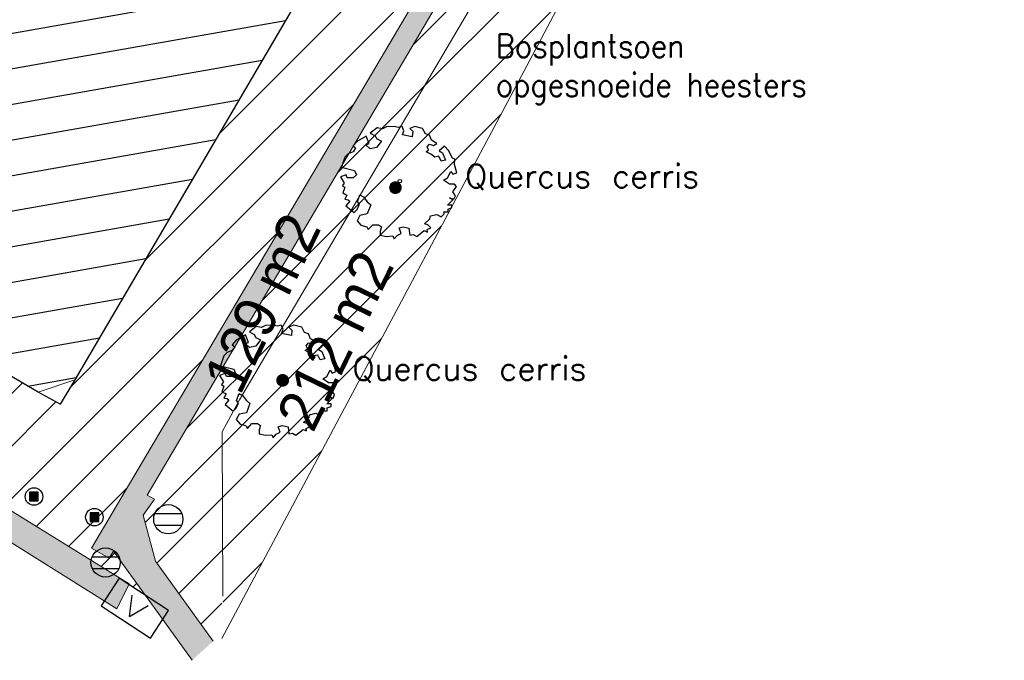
# Model space of a CAD drawing. Header units: metres. Extents: x 98034 to 106916, y 385129 to 392749.
# Tile 5 of 25: x 98909 to 98951, y 385432 to 385460. Entities that reach past the tile are written whole.
import ezdxf
from ezdxf.enums import TextEntityAlignment as Align

# ---------------------------------------------------------------- set-up
doc = ezdxf.new("R2010")
doc.units = ezdxf.units.M
for name, color, linetype, lineweight in [('0-BEPLANTING', 14, 'Continuous', 30), ('0-GRAS OM SPORTVELDEN', 2, 'Continuous', 30), ('0-GRAS SPORTVELDEN', 3, 'Continuous', 30), ('0-HAAG', 82, 'Continuous', 30), ('0-HOCKEYVELD', 130, 'Continuous', 30), ('0-VERHARDING', 5, 'Continuous', 30), ('_alg-maatvoering', 7, 'Continuous', 0), ('B-WE-GR-BOOM-S', 90, 'Continuous', 30), ('B-WE-GR-STRUIK-G', 90, 'Continuous', 13), ('B-WE-GW-TALUD_KRUIN-G', 70, 'Continuous', 13), ('B-WE-IE-MEUBILAIR_WEGMEUBILAIR-S', 7, 'Continuous', 30), ('B-WE-KL-DATA_CAI_KAST-S', 90, 'Continuous', 30), ('B-WE-VH-KANTVERHARDING-G', 60, 'Continuous', 13), ('B-WE-VV-MARKERING-G', 7, 'Continuous', 13), ('Bomen', 84, 'Continuous', 0), ('Boomsoort', 10, 'Continuous', 0)]:
    doc.layers.add(name, color=color, linetype=linetype, lineweight=lineweight)
doc.styles.add('arial', font='arial.ttf')
doc.styles.add('ISO 1 1000 T2 5 0', font='font_iso.shx', dxfattribs={"height": 2.5})
doc.styles.add('NLCS-ISO', font='NLCS-ISO.ttf')
doc.styles.add('Style-txt', font='txt.shx')
pattern_1 = [(45, (0, 0), (-1.122532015, 1.122532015), [])]

# ---------------------------------------------------------------- blocks, each defined once
blk = doc.blocks.new('SIE-WEG_VERKEERSBORD_ROND')
for p, q in [((-1.146, 0.5), (1.146, 0.5)), ((-1.146, -0.5), (1.146, -0.5))]:
    blk.add_line(p, q)
blk.add_circle((0, 0), 1.25)
blk = doc.blocks.new('SKL-DATA_TERREINKAST-SO_1')
for q in [(-0.819, 0.805), (0.819, 0.805)]:
    blk.add_line((0, -0.843), q)
blk.add_3dface([(2.52, 1.412), (-2.52, 1.412), (-2.52, -1.412), (2.52, -1.412)])
at = {"style": 'NLCS-ISO'}
blk.add_attdef('TYPE', text='', height=1.75, rotation=360, dxfattribs=at).set_placement((-0.172, 3.443), align=Align.MIDDLE_CENTER)
blk = doc.blocks.new('SIE-WEG_PAAL_VAST_1')
blk.add_hatch(color=256).paths.add_polyline_path([(-0.375, -0.374), (-0.375, 0.374), (0.373, 0.374), (0.373, -0.374)])
blk.add_circle((0, 0), 0.75)
blk.add_3dface([(0.373, 0.374), (-0.375, 0.374), (-0.375, -0.374), (0.373, -0.374)])
at = {"style": 'NLCS-ISO'}
blk.add_attdef('TYPE', (0, 0), '', height=1.75, dxfattribs=at)
blk = doc.blocks.new('MPOLYGON_71')
at = {"layer": 'Bomen', "flags": 128}
for points in [[(98924.777, 385452.796), (98924.746, 385452.758), (98925.162, 385452.758)], [(98924.815, 385452.827), (98924.777, 385452.796), (98925.131, 385452.796)], [(98924.777, 385452.796), (98925.131, 385452.796), (98925.162, 385452.758)], [(98924.858, 385452.851), (98924.815, 385452.827), (98925.093, 385452.827)], [(98924.815, 385452.827), (98925.093, 385452.827), (98925.131, 385452.796)], [(98924.905, 385452.865), (98924.858, 385452.851), (98925.05, 385452.851)], [(98924.858, 385452.851), (98925.05, 385452.851), (98925.093, 385452.827)], [(98924.954, 385452.87), (98924.905, 385452.865), (98925.003, 385452.865)], [(98924.905, 385452.865), (98925.003, 385452.865), (98925.05, 385452.851)], [(98924.709, 385452.668), (98924.704, 385452.62), (98925.204, 385452.62)], [(98924.704, 385452.62), (98924.709, 385452.571), (98925.199, 385452.571)], [(98924.704, 385452.62), (98925.204, 385452.62), (98925.199, 385452.571)], [(98924.723, 385452.715), (98924.709, 385452.668), (98925.199, 385452.668)], [(98924.709, 385452.668), (98925.199, 385452.668), (98925.204, 385452.62)], [(98924.709, 385452.571), (98924.723, 385452.524), (98925.185, 385452.524)], [(98924.709, 385452.571), (98925.199, 385452.571), (98925.185, 385452.524)], [(98924.746, 385452.758), (98924.723, 385452.715), (98925.185, 385452.715)], [(98924.723, 385452.715), (98925.185, 385452.715), (98925.199, 385452.668)], [(98924.723, 385452.524), (98924.746, 385452.481), (98925.162, 385452.481)], [(98924.723, 385452.524), (98925.185, 385452.524), (98925.162, 385452.481)], [(98924.746, 385452.758), (98925.162, 385452.758), (98925.185, 385452.715)], [(98924.746, 385452.481), (98924.777, 385452.443), (98925.131, 385452.443)], [(98924.746, 385452.481), (98925.162, 385452.481), (98925.131, 385452.443)], [(98924.777, 385452.443), (98924.815, 385452.412), (98925.093, 385452.412)], [(98924.777, 385452.443), (98925.131, 385452.443), (98925.093, 385452.412)], [(98924.815, 385452.412), (98924.858, 385452.389), (98925.05, 385452.389)], [(98924.815, 385452.412), (98925.093, 385452.412), (98925.05, 385452.389)], [(98924.858, 385452.389), (98924.905, 385452.374), (98925.003, 385452.374)], [(98924.858, 385452.389), (98925.05, 385452.389), (98925.003, 385452.374)], [(98924.905, 385452.374), (98925.003, 385452.374), (98924.954, 385452.37)]]:
    blk.add_lwpolyline(points, close=True, dxfattribs=at)
at = {"layer": 'Bomen', "color": 74, "true_color": 0x55aa00, "flags": 128}
for points in [[(98924.746, 385452.758), (98924.777, 385452.796)], [(98924.777, 385452.796), (98924.815, 385452.827)], [(98924.815, 385452.827), (98924.858, 385452.851)], [(98924.858, 385452.851), (98924.905, 385452.865)], [(98924.905, 385452.865), (98924.954, 385452.87)], [(98924.954, 385452.87), (98925.003, 385452.865)], [(98925.003, 385452.865), (98925.05, 385452.851)], [(98925.05, 385452.851), (98925.093, 385452.827)], [(98925.093, 385452.827), (98925.131, 385452.796)], [(98925.131, 385452.796), (98925.162, 385452.758)], [(98924.704, 385452.62), (98924.709, 385452.668)], [(98924.709, 385452.571), (98924.704, 385452.62)], [(98924.709, 385452.668), (98924.723, 385452.715)], [(98924.723, 385452.524), (98924.709, 385452.571)], [(98924.723, 385452.715), (98924.746, 385452.758)], [(98924.746, 385452.481), (98924.723, 385452.524)], [(98924.777, 385452.443), (98924.746, 385452.481)], [(98924.815, 385452.412), (98924.777, 385452.443)], [(98924.858, 385452.389), (98924.815, 385452.412)], [(98924.905, 385452.374), (98924.858, 385452.389)], [(98924.954, 385452.37), (98924.905, 385452.374)], [(98925.003, 385452.374), (98924.954, 385452.37)], [(98925.05, 385452.389), (98925.003, 385452.374)], [(98925.093, 385452.412), (98925.05, 385452.389)], [(98925.131, 385452.443), (98925.093, 385452.412)], [(98925.162, 385452.481), (98925.131, 385452.443)], [(98925.162, 385452.758), (98925.185, 385452.715)], [(98925.185, 385452.524), (98925.162, 385452.481)], [(98925.185, 385452.715), (98925.199, 385452.668)], [(98925.199, 385452.571), (98925.185, 385452.524)], [(98925.199, 385452.668), (98925.204, 385452.62)], [(98925.204, 385452.62), (98925.199, 385452.571)]]:
    blk.add_lwpolyline(points, dxfattribs=at)
at = {"layer": 'Bomen'}
for points in [[(98924.777, 385452.796), (98924.746, 385452.758), (98925.162, 385452.758)], [(98924.815, 385452.827), (98924.777, 385452.796), (98925.131, 385452.796)], [(98924.777, 385452.796), (98925.131, 385452.796), (98925.162, 385452.758)], [(98924.858, 385452.851), (98924.815, 385452.827), (98925.093, 385452.827)], [(98924.815, 385452.827), (98925.093, 385452.827), (98925.131, 385452.796)], [(98924.905, 385452.865), (98924.858, 385452.851), (98925.05, 385452.851)], [(98924.858, 385452.851), (98925.05, 385452.851), (98925.093, 385452.827)], [(98924.954, 385452.87), (98924.905, 385452.865), (98925.003, 385452.865)], [(98924.905, 385452.865), (98925.003, 385452.865), (98925.05, 385452.851)], [(98924.709, 385452.668), (98924.704, 385452.62), (98925.204, 385452.62)], [(98924.723, 385452.715), (98924.709, 385452.668), (98925.199, 385452.668)], [(98924.709, 385452.668), (98925.199, 385452.668), (98925.204, 385452.62)], [(98924.746, 385452.758), (98924.723, 385452.715), (98925.185, 385452.715)], [(98924.723, 385452.715), (98925.185, 385452.715), (98925.199, 385452.668)], [(98924.746, 385452.758), (98925.162, 385452.758), (98925.185, 385452.715)]]:
    blk.add_solid(points, dxfattribs=at)
at = {"layer": 'Bomen', "extrusion": (0, 0, -1)}
for points in [[(-98924.704, 385452.62), (-98924.709, 385452.571), (-98925.199, 385452.571)], [(-98924.704, 385452.62), (-98925.204, 385452.62), (-98925.199, 385452.571)], [(-98924.709, 385452.571), (-98924.723, 385452.524), (-98925.185, 385452.524)], [(-98924.709, 385452.571), (-98925.199, 385452.571), (-98925.185, 385452.524)], [(-98924.723, 385452.524), (-98924.746, 385452.481), (-98925.162, 385452.481)], [(-98924.723, 385452.524), (-98925.185, 385452.524), (-98925.162, 385452.481)], [(-98924.746, 385452.481), (-98924.777, 385452.443), (-98925.131, 385452.443)], [(-98924.746, 385452.481), (-98925.162, 385452.481), (-98925.131, 385452.443)], [(-98924.777, 385452.443), (-98924.815, 385452.412), (-98925.093, 385452.412)], [(-98924.777, 385452.443), (-98925.131, 385452.443), (-98925.093, 385452.412)], [(-98924.815, 385452.412), (-98924.858, 385452.389), (-98925.05, 385452.389)], [(-98924.815, 385452.412), (-98925.093, 385452.412), (-98925.05, 385452.389)], [(-98924.858, 385452.389), (-98924.905, 385452.374), (-98925.003, 385452.374)], [(-98924.858, 385452.389), (-98925.05, 385452.389), (-98925.003, 385452.374)], [(-98924.905, 385452.374), (-98925.003, 385452.374), (-98924.954, 385452.37)]]:
    blk.add_solid(points, dxfattribs=at)
blk = doc.blocks.new('MPOLYGON_72')
at = {"layer": 'Bomen', "flags": 128}
for points in [[(98919.884, 385444.424), (98919.88, 385444.376), (98920.38, 385444.376)], [(98919.88, 385444.376), (98919.884, 385444.327), (98920.375, 385444.327)], [(98919.88, 385444.376), (98920.38, 385444.376), (98920.375, 385444.327)], [(98919.899, 385444.471), (98919.884, 385444.424), (98920.375, 385444.424)], [(98919.884, 385444.424), (98920.375, 385444.424), (98920.38, 385444.376)], [(98919.922, 385444.514), (98919.899, 385444.471), (98920.361, 385444.471)], [(98919.899, 385444.471), (98920.361, 385444.471), (98920.375, 385444.424)], [(98919.953, 385444.552), (98919.922, 385444.514), (98920.338, 385444.514)], [(98919.922, 385444.514), (98920.338, 385444.514), (98920.361, 385444.471)], [(98919.991, 385444.583), (98919.953, 385444.552), (98920.306, 385444.552)], [(98919.953, 385444.552), (98920.306, 385444.552), (98920.338, 385444.514)], [(98920.034, 385444.607), (98919.991, 385444.583), (98920.269, 385444.583)], [(98919.991, 385444.583), (98920.269, 385444.583), (98920.306, 385444.552)], [(98920.081, 385444.621), (98920.034, 385444.607), (98920.225, 385444.607)], [(98920.034, 385444.607), (98920.225, 385444.607), (98920.269, 385444.583)], [(98920.13, 385444.626), (98920.081, 385444.621), (98920.178, 385444.621)], [(98920.081, 385444.621), (98920.178, 385444.621), (98920.225, 385444.607)], [(98919.884, 385444.327), (98919.899, 385444.28), (98920.361, 385444.28)], [(98919.884, 385444.327), (98920.375, 385444.327), (98920.361, 385444.28)], [(98919.899, 385444.28), (98919.922, 385444.237), (98920.338, 385444.237)], [(98919.899, 385444.28), (98920.361, 385444.28), (98920.338, 385444.237)], [(98919.922, 385444.237), (98919.953, 385444.199), (98920.306, 385444.199)], [(98919.922, 385444.237), (98920.338, 385444.237), (98920.306, 385444.199)], [(98919.953, 385444.199), (98919.991, 385444.168), (98920.269, 385444.168)], [(98919.953, 385444.199), (98920.306, 385444.199), (98920.269, 385444.168)], [(98919.991, 385444.168), (98920.034, 385444.145), (98920.225, 385444.145)], [(98919.991, 385444.168), (98920.269, 385444.168), (98920.225, 385444.145)], [(98920.034, 385444.145), (98920.081, 385444.13), (98920.178, 385444.13)], [(98920.034, 385444.145), (98920.225, 385444.145), (98920.178, 385444.13)], [(98920.081, 385444.13), (98920.178, 385444.13), (98920.13, 385444.126)]]:
    blk.add_lwpolyline(points, close=True, dxfattribs=at)
at = {"layer": 'Bomen', "color": 74, "true_color": 0x55aa00, "flags": 128}
for points in [[(98919.88, 385444.376), (98919.884, 385444.424)], [(98919.884, 385444.327), (98919.88, 385444.376)], [(98919.884, 385444.424), (98919.899, 385444.471)], [(98919.899, 385444.471), (98919.922, 385444.514)], [(98919.922, 385444.514), (98919.953, 385444.552)], [(98919.953, 385444.552), (98919.991, 385444.583)], [(98919.991, 385444.583), (98920.034, 385444.607)], [(98920.034, 385444.607), (98920.081, 385444.621)], [(98920.081, 385444.621), (98920.13, 385444.626)], [(98920.13, 385444.626), (98920.178, 385444.621)], [(98920.178, 385444.621), (98920.225, 385444.607)], [(98920.225, 385444.607), (98920.269, 385444.583)], [(98920.269, 385444.583), (98920.306, 385444.552)], [(98920.306, 385444.552), (98920.338, 385444.514)], [(98920.338, 385444.514), (98920.361, 385444.471)], [(98920.361, 385444.471), (98920.375, 385444.424)], [(98920.375, 385444.424), (98920.38, 385444.376)], [(98920.38, 385444.376), (98920.375, 385444.327)], [(98919.899, 385444.28), (98919.884, 385444.327)], [(98919.922, 385444.237), (98919.899, 385444.28)], [(98919.953, 385444.199), (98919.922, 385444.237)], [(98919.991, 385444.168), (98919.953, 385444.199)], [(98920.034, 385444.145), (98919.991, 385444.168)], [(98920.081, 385444.13), (98920.034, 385444.145)], [(98920.13, 385444.126), (98920.081, 385444.13)], [(98920.178, 385444.13), (98920.13, 385444.126)], [(98920.225, 385444.145), (98920.178, 385444.13)], [(98920.269, 385444.168), (98920.225, 385444.145)], [(98920.306, 385444.199), (98920.269, 385444.168)], [(98920.338, 385444.237), (98920.306, 385444.199)], [(98920.361, 385444.28), (98920.338, 385444.237)], [(98920.375, 385444.327), (98920.361, 385444.28)]]:
    blk.add_lwpolyline(points, dxfattribs=at)
at = {"layer": 'Bomen'}
for points in [[(98919.884, 385444.424), (98919.88, 385444.376), (98920.38, 385444.376)], [(98919.899, 385444.471), (98919.884, 385444.424), (98920.375, 385444.424)], [(98919.884, 385444.424), (98920.375, 385444.424), (98920.38, 385444.376)], [(98919.922, 385444.514), (98919.899, 385444.471), (98920.361, 385444.471)], [(98919.899, 385444.471), (98920.361, 385444.471), (98920.375, 385444.424)], [(98919.953, 385444.552), (98919.922, 385444.514), (98920.338, 385444.514)], [(98919.922, 385444.514), (98920.338, 385444.514), (98920.361, 385444.471)], [(98919.991, 385444.583), (98919.953, 385444.552), (98920.306, 385444.552)], [(98919.953, 385444.552), (98920.306, 385444.552), (98920.338, 385444.514)], [(98920.034, 385444.607), (98919.991, 385444.583), (98920.269, 385444.583)], [(98919.991, 385444.583), (98920.269, 385444.583), (98920.306, 385444.552)], [(98920.081, 385444.621), (98920.034, 385444.607), (98920.225, 385444.607)], [(98920.034, 385444.607), (98920.225, 385444.607), (98920.269, 385444.583)], [(98920.13, 385444.626), (98920.081, 385444.621), (98920.178, 385444.621)], [(98920.081, 385444.621), (98920.178, 385444.621), (98920.225, 385444.607)]]:
    blk.add_solid(points, dxfattribs=at)
at = {"layer": 'Bomen', "extrusion": (0, 0, -1)}
for points in [[(-98919.88, 385444.376), (-98919.884, 385444.327), (-98920.375, 385444.327)], [(-98919.88, 385444.376), (-98920.38, 385444.376), (-98920.375, 385444.327)], [(-98919.884, 385444.327), (-98919.899, 385444.28), (-98920.361, 385444.28)], [(-98919.884, 385444.327), (-98920.375, 385444.327), (-98920.361, 385444.28)], [(-98919.899, 385444.28), (-98919.922, 385444.237), (-98920.338, 385444.237)], [(-98919.899, 385444.28), (-98920.361, 385444.28), (-98920.338, 385444.237)], [(-98919.922, 385444.237), (-98919.953, 385444.199), (-98920.306, 385444.199)], [(-98919.922, 385444.237), (-98920.338, 385444.237), (-98920.306, 385444.199)], [(-98919.953, 385444.199), (-98919.991, 385444.168), (-98920.269, 385444.168)], [(-98919.953, 385444.199), (-98920.306, 385444.199), (-98920.269, 385444.168)], [(-98919.991, 385444.168), (-98920.034, 385444.145), (-98920.225, 385444.145)], [(-98919.991, 385444.168), (-98920.269, 385444.168), (-98920.225, 385444.145)], [(-98920.034, 385444.145), (-98920.081, 385444.13), (-98920.178, 385444.13)], [(-98920.034, 385444.145), (-98920.225, 385444.145), (-98920.178, 385444.13)], [(-98920.081, 385444.13), (-98920.178, 385444.13), (-98920.13, 385444.126)]]:
    blk.add_solid(points, dxfattribs=at)

msp = doc.modelspace()

# ---------------------------------------------------------------- hatches: boundary and pattern name
at = {"layer": '0-BEPLANTING'}
h = msp.add_hatch(dxfattribs=at)
h.set_pattern_fill('ANSI31', color=256, scale=0.1, pattern_type=2)
h.set_pattern_definition(pattern_1)
h.paths.add_polyline_path([(98917.517, 385433.322), (98917.569, 385435.133), (98917.542, 385442.169), (98939.964, 385480.364), (98958.434, 385512.751), (98959.038, 385512.206), (98954.652, 385504.033), (98951.01, 385496.713), (98950.941, 385496.684), (98944.523, 385484.227), (98931.048, 385458.721)])
at = {"layer": '0-GRAS OM SPORTVELDEN', "ltscale": 0.2}
h = msp.add_hatch(dxfattribs=at)
h.set_pattern_fill('ANSI31', color=256, scale=0.1, pattern_type=2)
h.set_pattern_definition(pattern_1)
h.paths.add_polyline_path([(98949.184, 385500.251), (98957.23, 385513.871), (98967.3, 385530.917), (98959.383, 385535.641), (98959.316, 385535.681), (98956.022, 385537.774), (98956.067, 385537.891), (98923.208, 385557.101), (98904.638, 385568.034), (98883.189, 385531.504), (98883.406, 385531.373), (98881.67, 385528.445), (98882.101, 385528.167), (98881.178, 385526.639), (98880.755, 385526.902), (98873.991, 385515.494), (98874.455, 385515.232), (98873.526, 385513.687), (98873.077, 385513.952), (98872.853, 385513.574), (98871.775, 385514.222), (98882.328, 385532.021), (98882.351, 385532.007), (98882.372, 385532.042), (98904.266, 385569.088), (98905.068, 385568.591), (98905.325, 385569.017), (98911.636, 385565.379), (98912.239, 385566.577), (98912.854, 385566.19), (98915.974, 385571.809), (98911.174, 385574.597), (98913.687, 385578.994), (98909.058, 385581.699), (98911.087, 385585.133), (98908.065, 385586.677), (98909.289, 385589.056), (98909.382, 385588.997), (98915.232, 385599.294), (98912.611, 385601.542), (98910.63, 385599.266), (98900.947, 385605.971), (98885.571, 385614.744), (98885.171, 385614.969), (98855.546, 385631.983), (98855.731, 385631.503), (98853.334, 385630.226), (98852.996, 385629.732), (98847.139, 385625.202), (98836.035, 385616.008), (98835.586, 385615.599), (98816.706, 385600.046), (98816.23, 385599.651), (98809.571, 385594), (98806.912, 385595.636), (98806.246, 385595.936), (98794.255, 385602.895), (98790.078, 385596.249), (98789.875, 385595.83), (98782.491, 385583.191), (98782.261, 385582.653), (98768.529, 385559.653), (98768.258, 385559.164), (98755.683, 385538.091), (98766.718, 385531.17), (98767.263, 385530.942), (98784.326, 385520.893), (98784.72, 385520.557), (98799.929, 385511.373), (98800.445, 385511.048), (98816.773, 385501.732), (98817.395, 385501.366), (98836.589, 385490.028), (98837.054, 385489.808), (98849.465, 385482.722), (98850.449, 385481.994), (98850.252, 385481.3), (98847.06, 385475.192), (98868.763, 385462.279), (98896.622, 385446.142), (98913.56, 385435.655), (98914.256, 385435.16), (98913.164, 385436.678), (98912.887, 385437.063), (98912.701, 385436.754), (98911.946, 385437.193), (98938.144, 385481.562)])
h.paths.add_polyline_path([(98854.361, 385498.131), (98850.283, 385491.323), (98849.791, 385490.482), (98848.827, 385491.022), (98806.643, 385515.919), (98764.408, 385540.744), (98763.628, 385541.194), (98764.213, 385542.221), (98768.08, 385548.763), (98769.608, 385551.298), (98775.232, 385560.894), (98778.074, 385565.671), (98781.881, 385572.073), (98784.708, 385576.868), (98790.074, 385586.094), (98791.517, 385588.559), (98795.694, 385595.61), (98796.218, 385596.466), (98797.24, 385595.854), (98839.222, 385571.155), (98881.611, 385546.165), (98882.414, 385545.623), (98881.92, 385544.694), (98878.061, 385538.221), (98877.929, 385537.927), (98876.341, 385535.296), (98870.846, 385526.141), (98868.01, 385521.297), (98864.205, 385514.886), (98861.409, 385510.111), (98855.96, 385500.894)], flags=17)
h.paths.add_polyline_path([(98880.661, 385519.014), (98905.329, 385560.956), (98905.977, 385562.029), (98906.902, 385561.501), (98913.724, 385557.523), (98916.412, 385555.948), (98925.722, 385550.517), (98941.742, 385541.009), (98950.679, 385535.764), (98953.256, 385534.245), (98960.399, 385529.987), (98961.277, 385529.425), (98960.791, 385528.608), (98935.865, 385486.402), (98911.225, 385444.388), (98910.597, 385443.351), (98909.659, 385443.872), (98902.893, 385447.841), (98900.194, 385449.468), (98890.967, 385455.026), (98874.845, 385464.451), (98865.66, 385469.886), (98862.962, 385471.466), (98856.317, 385475.446), (98855.264, 385476.064), (98855.779, 385476.933)], flags=17)
h.paths.add_polyline_path([(98809.844, 385509.939), (98809.572, 385509.489), (98809.632, 385509.454), (98809.081, 385508.52), (98798.838, 385514.527), (98799.389, 385515.461), (98799.492, 385515.401), (98799.789, 385515.879)], flags=17)
h.paths.add_polyline_path([(98884.09, 385555.585), (98858.213, 385570.873), (98856.126, 385572.114), (98830.66, 385587.16), (98855.55, 385629.16), (98881.256, 385614.001), (98883.368, 385612.757), (98908.931, 385597.568)], flags=17)
at = {"layer": '0-GRAS OM SPORTVELDEN'}
h = msp.add_hatch(dxfattribs=at)
h.set_pattern_fill('ANSI31', color=256, scale=0.1, pattern_type=2)
h.set_pattern_definition(pattern_1)
h.paths.add_polyline_path([(98917.149, 385433.206), (98917.517, 385433.322), (98917.542, 385442.169), (98939.964, 385480.364), (98958.425, 385512.759), (98968.156, 385530.075), (98968.728, 385530.961), (98971.127, 385535.072), (98970.756, 385534.942), (98968.04, 385530.411), (98938.933, 385481.134), (98914.333, 385439.457), (98914.635, 385439.281), (98914.157, 385438.594), (98914.677, 385436.633)])
at = {"layer": '0-GRAS SPORTVELDEN'}
h = msp.add_hatch(dxfattribs=at)
h.set_pattern_fill('HATCH', color=256, scale=0.1, style=0, pattern_type=2)
h.set_pattern_definition([(10, (98907.799, 385541.357), (-0.260472, 1.477212), [])])
h.paths.add_polyline_path([(98913.724, 385557.523), (98906.902, 385561.501), (98905.329, 385560.956), (98880.661, 385519.014), (98855.779, 385476.933), (98856.317, 385475.446), (98862.962, 385471.466), (98865.66, 385469.886), (98874.845, 385464.451), (98890.967, 385455.026), (98900.194, 385449.468), (98902.893, 385447.841), (98909.659, 385443.872), (98911.225, 385444.388), (98935.865, 385486.402), (98960.791, 385528.608), (98960.399, 385529.987), (98953.256, 385534.245), (98950.679, 385535.764), (98941.742, 385541.009), (98925.722, 385550.517), (98916.412, 385555.948)])
at = {"layer": '0-HAAG', "true_color": 0x136734}
msp.add_hatch(color=116, dxfattribs=at).paths.add_polyline_path([(98913.028, 385434.595), (98896.458, 385444.985), (98867.972, 385461.356), (98846.955, 385473.326), (98846.279, 385474.058), (98845.984, 385474.789), (98846.203, 385475.333), (98846.462, 385475.939), (98848.495, 385480.502), (98848.588, 385481.4), (98847.964, 385481.822), (98836.321, 385488.759), (98835.934, 385489.043), (98816.721, 385500.474), (98816.213, 385500.766), (98799.889, 385510.287), (98799.414, 385510.575), (98784.093, 385519.672), (98783.72, 385519.769), (98766.576, 385529.985), (98766.037, 385530.189), (98753.727, 385537.425), (98755.397, 385540.418), (98755.397, 385540.75), (98755.645, 385540.75), (98767.014, 385559.887), (98767.352, 385560.284), (98781.211, 385583.256), (98781.457, 385583.71), (98788.909, 385596.304), (98789.252, 385596.751), (98793.951, 385604.988), (98806.991, 385597.089), (98807.585, 385596.834), (98808.841, 385596.137), (98815.302, 385600.889), (98815.698, 385601.204), (98834.808, 385616.598), (98835.191, 385617.044), (98849.818, 385629.167), (98852.086, 385630.903), (98852.499, 385631.149), (98853.575, 385632.244), (98854.932, 385632.668), (98855.374, 385632.431), (98855.731, 385631.503), (98853.334, 385630.226), (98852.996, 385629.732), (98847.139, 385625.202), (98836.035, 385616.008), (98835.586, 385615.599), (98816.706, 385600.046), (98816.23, 385599.651), (98809.571, 385594), (98806.912, 385595.636), (98806.246, 385595.936), (98794.255, 385602.895), (98790.078, 385596.249), (98789.875, 385595.83), (98782.491, 385583.191), (98782.261, 385582.653), (98768.529, 385559.653), (98768.258, 385559.164), (98756.852, 385540.137), (98756.612, 385539.655), (98755.683, 385538.091), (98766.718, 385531.17), (98767.263, 385530.942), (98784.326, 385520.893), (98784.72, 385520.557), (98799.929, 385511.373), (98800.445, 385511.048), (98816.773, 385501.732), (98817.395, 385501.366), (98836.589, 385490.028), (98837.054, 385489.808), (98849.465, 385482.722), (98850.449, 385481.994), (98850.252, 385481.3), (98847.244, 385475.609), (98847.06, 385475.192), (98868.763, 385462.279), (98896.622, 385446.142), (98913.56, 385435.655)])
at = {"layer": '0-VERHARDING', "true_color": 0x939598}
h = msp.add_hatch(color=252, dxfattribs=at)
h.paths.add_polyline_path([(98916.251, 385432.387), (98912.887, 385437.063), (98912.701, 385436.754), (98911.946, 385437.193), (98938.144, 385481.562), (98967.3, 385530.917), (98959.316, 385535.681), (98956.022, 385537.774), (98956.067, 385537.891), (98923.208, 385557.101), (98904.638, 385568.034), (98883.131, 385531.538), (98882.349, 385532.003), (98882.351, 385532.007), (98904.266, 385569.088), (98905.068, 385568.591), (98905.325, 385569.017), (98911.636, 385565.379), (98912.239, 385566.577), (98912.854, 385566.19), (98915.974, 385571.809), (98920.832, 385568.979), (98920.132, 385567.763), (98919.662, 385568.035), (98918.106, 385565.337), (98916.016, 385566.543), (98915.242, 385566.3), (98914.518, 385565.018), (98918.919, 385562.471), (98919.843, 385564.088), (98921.64, 385563.067), (98923.238, 385565.827), (98923.53, 385565.658), (98921.799, 385562.759), (98921.546, 385562.896), (98921.497, 385562.794), (98921.235, 385562.924), (98920.434, 385561.563), (98922.886, 385560.114), (98926.212, 385565.845), (98930.124, 385563.564), (98927.993, 385559.91), (98943.725, 385550.707), (98942.966, 385549.412), (98955.075, 385542.316), (98955.914, 385543.653), (98958.415, 385542.086), (98959.256, 385543.427), (98967.029, 385538.816), (98970.277, 385536.919), (98970.756, 385534.942), (98968.04, 385530.411), (98938.933, 385481.134), (98914.333, 385439.457), (98914.635, 385439.281), (98914.157, 385438.594), (98914.677, 385436.633), (98917.149, 385433.206)])
h.paths.add_polyline_path([(98873.526, 385513.687), (98873.077, 385513.952), (98873.991, 385515.494), (98874.455, 385515.232)])
h.paths.add_polyline_path([(98881.178, 385526.639), (98880.755, 385526.902), (98881.67, 385528.445), (98882.101, 385528.167)])

# ---------------------------------------------------------------- linework, layer by layer
at = {"layer": '0-HOCKEYVELD', "flags": 128}
msp.add_lwpolyline([(98935.865, 385486.402), (98911.225, 385444.388), (98910.597, 385443.351), (98909.659, 385443.872), (98902.893, 385447.841), (98900.194, 385449.468), (98890.967, 385455.026), (98874.845, 385464.451), (98865.66, 385469.886), (98862.962, 385471.466), (98856.317, 385475.446), (98855.264, 385476.064), (98855.779, 385476.933), (98880.661, 385519.014)], dxfattribs=at)
at = {"layer": 'B-WE-GR-BOOM-S', "linetype": 'Continuous', "flags": 128}
for points, elevation in [([(98926.494, 385454.659), (98926.41, 385454.868), (98926.244, 385454.931), (98926.117, 385455.161), (98925.782, 385455.245), (98925.573, 385455.161), (98925.699, 385455.036), (98925.677, 385454.805), (98925.259, 385454.889), (98925.321, 385455.057), (98925.237, 385455.245), (98925.07, 385455.203), (98924.902, 385455.245), (98924.568, 385455.224), (98924.4, 385455.141), (98924.169, 385455.182), (98923.876, 385454.952), (98924.085, 385454.847), (98924.148, 385454.721), (98924.357, 385454.617), (98924.148, 385454.344), (98923.876, 385454.282), (98923.687, 385454.449), (98923.835, 385454.507), (98923.708, 385454.827), (98923.331, 385454.616), (98923.143, 385454.407), (98923.248, 385454.323), (98923.143, 385454.156), (98922.933, 385454.072), (98922.787, 385453.926), (98922.64, 385453.506), (98923.205, 385453.359), (98923.289, 385453.171), (98923.143, 385453.046), (98922.892, 385453.046), (98922.844, 385453.177), (98922.598, 385453.087), (98922.766, 385452.815), (98922.682, 385452.71), (98922.787, 385452.627), (98922.703, 385452.396), (98922.879, 385452.308), (98922.787, 385452.124), (98922.933, 385452.103), (98922.999, 385452.045), (98922.835, 385451.846), (98923.185, 385451.558), (98923.311, 385451.684), (98923.415, 385451.914), (98923.331, 385452.019), (98923.436, 385452.312), (98923.583, 385452.228), (98923.751, 385452.019), (98923.897, 385451.894), (98923.751, 385451.495), (98923.436, 385451.433), (98923.311, 385451.202), (98923.479, 385451.013), (98923.729, 385450.951), (98923.761, 385450.888), (98923.792, 385450.825), (98923.981, 385451.035), (98924.232, 385451.035), (98924.358, 385450.951), (98924.296, 385450.762), (98924.296, 385450.595), (98924.568, 385450.531), (98924.84, 385450.553), (98924.902, 385450.427), (98925.028, 385450.574), (98925.196, 385450.657), (98925.116, 385450.896), (98925.28, 385450.951), (98925.531, 385450.887), (98925.573, 385450.595), (98925.72, 385450.616), (98925.866, 385450.531), (98926.18, 385450.783), (98926.328, 385450.721), (98926.306, 385450.825), (98926.474, 385450.909), (98926.348, 385451.035), (98926.201, 385451.077), (98926.432, 385451.286), (98926.453, 385451.411), (98926.725, 385451.475), (98926.914, 385451.37), (98927.039, 385451.495), (98927.03, 385451.583), (98927.207, 385451.583), (98927.207, 385451.706), (98927.374, 385451.768), (98927.374, 385451.872), (98927.186, 385451.872), (98927.417, 385452.103), (98927.27, 385452.187), (98927.458, 385452.124), (98927.521, 385452.271), (98927.417, 385452.439), (98927.563, 385452.669), (98927.479, 385452.773), (98927.27, 385452.773), (98927.018, 385452.941), (98927.186, 385453.046), (98927.333, 385453.318), (98927.417, 385453.193), (98927.583, 385453.255), (98927.479, 385453.612), (98927.501, 385453.842), (98927.395, 385453.884), (98927.227, 385454.219), (98927.059, 385454.405), (98926.832, 385454.201), (98926.976, 385454.114), (98927.102, 385453.8), (98926.914, 385453.758), (98926.809, 385453.967), (98926.641, 385453.926), (98926.474, 385454.052), (98926.264, 385454.156), (98926.368, 385454.24), (98926.306, 385454.365), (98926.41, 385454.491), (98926.578, 385454.428), (98926.725, 385454.512)], 13.451), ([(98921.319, 385446.15), (98921.235, 385446.359), (98921.069, 385446.422), (98920.942, 385446.652), (98920.607, 385446.736), (98920.398, 385446.652), (98920.524, 385446.527), (98920.502, 385446.296), (98920.084, 385446.38), (98920.146, 385446.548), (98920.062, 385446.736), (98919.895, 385446.694), (98919.727, 385446.736), (98919.393, 385446.715), (98919.225, 385446.632), (98918.994, 385446.673), (98918.701, 385446.443), (98918.91, 385446.338), (98918.973, 385446.212), (98919.182, 385446.108), (98918.973, 385445.835), (98918.701, 385445.773), (98918.512, 385445.94), (98918.66, 385445.998), (98918.533, 385446.318), (98918.156, 385446.107), (98917.968, 385445.898), (98918.073, 385445.814), (98917.968, 385445.647), (98917.758, 385445.563), (98917.612, 385445.417), (98917.465, 385444.997), (98918.03, 385444.85), (98918.114, 385444.662), (98917.968, 385444.537), (98917.717, 385444.537), (98917.669, 385444.668), (98917.423, 385444.578), (98917.591, 385444.306), (98917.507, 385444.201), (98917.612, 385444.118), (98917.528, 385443.887), (98917.704, 385443.799), (98917.612, 385443.615), (98917.758, 385443.594), (98917.824, 385443.536), (98917.66, 385443.337), (98918.01, 385443.049), (98918.136, 385443.175), (98918.24, 385443.405), (98918.156, 385443.51), (98918.261, 385443.803), (98918.408, 385443.719), (98918.576, 385443.51), (98918.722, 385443.385), (98918.576, 385442.986), (98918.261, 385442.924), (98918.136, 385442.693), (98918.304, 385442.504), (98918.554, 385442.442), (98918.586, 385442.379), (98918.617, 385442.316), (98918.806, 385442.526), (98919.057, 385442.526), (98919.183, 385442.442), (98919.121, 385442.253), (98919.121, 385442.086), (98919.393, 385442.022), (98919.665, 385442.044), (98919.727, 385441.918), (98919.853, 385442.065), (98920.021, 385442.148), (98919.941, 385442.387), (98920.105, 385442.442), (98920.356, 385442.378), (98920.398, 385442.086), (98920.545, 385442.107), (98920.691, 385442.022), (98921.005, 385442.274), (98921.153, 385442.212), (98921.131, 385442.316), (98921.299, 385442.4), (98921.173, 385442.526), (98921.026, 385442.568), (98921.257, 385442.777), (98921.278, 385442.902), (98921.55, 385442.966), (98921.739, 385442.861), (98921.864, 385442.986), (98921.855, 385443.074), (98922.032, 385443.074), (98922.032, 385443.197), (98922.199, 385443.259), (98922.199, 385443.363), (98922.011, 385443.363), (98922.242, 385443.594), (98922.095, 385443.678), (98922.283, 385443.615), (98922.346, 385443.762), (98922.242, 385443.93), (98922.388, 385444.16), (98922.304, 385444.264), (98922.095, 385444.264), (98921.843, 385444.432), (98922.011, 385444.537), (98922.158, 385444.809), (98922.242, 385444.684), (98922.408, 385444.746), (98922.304, 385445.103), (98922.326, 385445.333), (98922.22, 385445.375), (98922.052, 385445.71), (98921.884, 385445.896), (98921.657, 385445.692), (98921.801, 385445.605), (98921.927, 385445.291), (98921.739, 385445.249), (98921.634, 385445.458), (98921.466, 385445.417), (98921.299, 385445.543), (98921.089, 385445.647), (98921.193, 385445.731), (98921.131, 385445.856), (98921.235, 385445.982), (98921.403, 385445.919), (98921.55, 385446.003)], 13.463)]:
    msp.add_lwpolyline(points, close=True, dxfattribs=dict(at, elevation=elevation))
at = {"layer": 'B-WE-GR-BOOM-S'}
for centre in [(98925.145, 385452.899, 13.451), (98919.97, 385444.39, 13.463)]:
    msp.add_circle(centre, 0.075, dxfattribs=at)
at = {"layer": 'B-WE-GR-STRUIK-G', "flags": 128}
for points in [[(98917.569, 385435.133), (98917.542, 385442.169), (98918.277, 385443.533), (98939.964, 385480.364), (98958.434, 385512.751)], [(98913.028, 385434.595), (98896.458, 385444.985), (98867.972, 385461.356), (98846.955, 385473.326), (98846.279, 385474.058), (98845.984, 385474.789), (98846.203, 385475.333), (98847.06, 385475.192)], [(98913.028, 385434.595), (98913.56, 385435.655), (98896.622, 385446.142), (98868.763, 385462.279), (98847.06, 385475.192)]]:
    msp.add_lwpolyline(points, dxfattribs=at)
at = {"layer": 'B-WE-GW-TALUD_KRUIN-G', "flags": 128}
msp.add_lwpolyline([(98950.941, 385496.684), (98944.523, 385484.227), (98931.048, 385458.721), (98917.517, 385433.322)], dxfattribs=at)
at = {"layer": 'B-WE-VH-KANTVERHARDING-G', "flags": 128}
for points in [[(98916.251, 385432.387), (98912.887, 385437.063), (98912.701, 385436.754), (98911.946, 385437.193), (98938.144, 385481.562), (98967.3, 385530.917), (98959.316, 385535.681), (98956.022, 385537.774), (98956.067, 385537.891), (98923.208, 385557.101), (98904.638, 385568.034), (98883.131, 385531.538)], [(98917.149, 385433.206), (98914.677, 385436.633), (98914.157, 385438.594), (98914.635, 385439.281), (98914.333, 385439.457), (98938.933, 385481.134), (98968.04, 385530.411), (98970.756, 385534.942), (98970.277, 385536.919), (98972.207, 385540.742)]]:
    msp.add_lwpolyline(points, dxfattribs=at)
at = {"layer": 'B-WE-VV-MARKERING-G', "flags": 128}
for points in [[(98880.661, 385519.014), (98855.779, 385476.933), (98855.264, 385476.064), (98856.317, 385475.446), (98862.962, 385471.466), (98865.66, 385469.886), (98874.845, 385464.451), (98890.967, 385455.026), (98900.194, 385449.468), (98902.893, 385447.841), (98909.659, 385443.872), (98910.597, 385443.351), (98911.225, 385444.388), (98935.865, 385486.402)], [(98909.659, 385443.872), (98911.225, 385444.388)]]:
    msp.add_lwpolyline(points, dxfattribs=at)

# ---------------------------------------------------------------- block references
at = {"layer": 'B-WE-IE-MEUBILAIR_WEGMEUBILAIR-S', "xscale": 0.5, "yscale": 0.5, "zscale": 0.5, "rotation": 360}
for name, p in [('SIE-WEG_PAAL_VAST_1', (98909.48, 385439.397, 13.18)), ('SIE-WEG_PAAL_VAST_1', (98912.069, 385438.515, 13.104)), ('SIE-WEG_VERKEERSBORD_ROND', (98915.232, 385438.427, 13.166)), ('SIE-WEG_VERKEERSBORD_ROND', (98912.548, 385436.573, 13.109))]:
    msp.add_blockref(name, p, dxfattribs=at)
at = {"layer": 'B-WE-KL-DATA_CAI_KAST-S', "xscale": 0.4999999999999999, "yscale": 0.4999999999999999, "zscale": 0.4999999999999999, "rotation": 326.7149253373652}
msp.add_blockref('SKL-DATA_TERREINKAST-SO_1', (98913.801, 385434.615, 13.149), dxfattribs=at)
at = {"layer": 'Bomen', "rotation": 360}
for name in ['MPOLYGON_71', 'MPOLYGON_72']:
    msp.add_blockref(name, (0, 0), dxfattribs=at)

# ---------------------------------------------------------------- texts
at = {"char_height": 1.8, "width": 34.45304, "attachment_point": 1, "rotation": 64.0907, "style": 'ISO 1 1000 T2 5 0'}
for s, insert in [('129 m2', (98916.683, 385444.471)), ('212 m2', (98919.805, 385442.863))]:
    msp.add_mtext(s, dxfattribs=dict(at, insert=insert))
at = {"layer": '_alg-maatvoering', "insert": (98929.249, 385459.19), "char_height": 1, "attachment_point": 1, "style": 'arial'}
msp.add_mtext('\\FSTANDARD;Bosplantsoen \\Popgesnoeide heesters', dxfattribs=at)
msp.add_mtext('\\FSTANDARD;Bosplantsoen \\Popgesnoeide heesters', dxfattribs=at)
at = {"layer": 'Boomsoort', "color": 7, "style": 'Style-txt'}
for p in [(98937.954, 385452.62), (98933.13, 385444.376)]:
    msp.add_text('Quercus cerris', height=1, dxfattribs=at).set_placement(p, align=Align.RIGHT)

doc.saveas('drawing.dxf')
